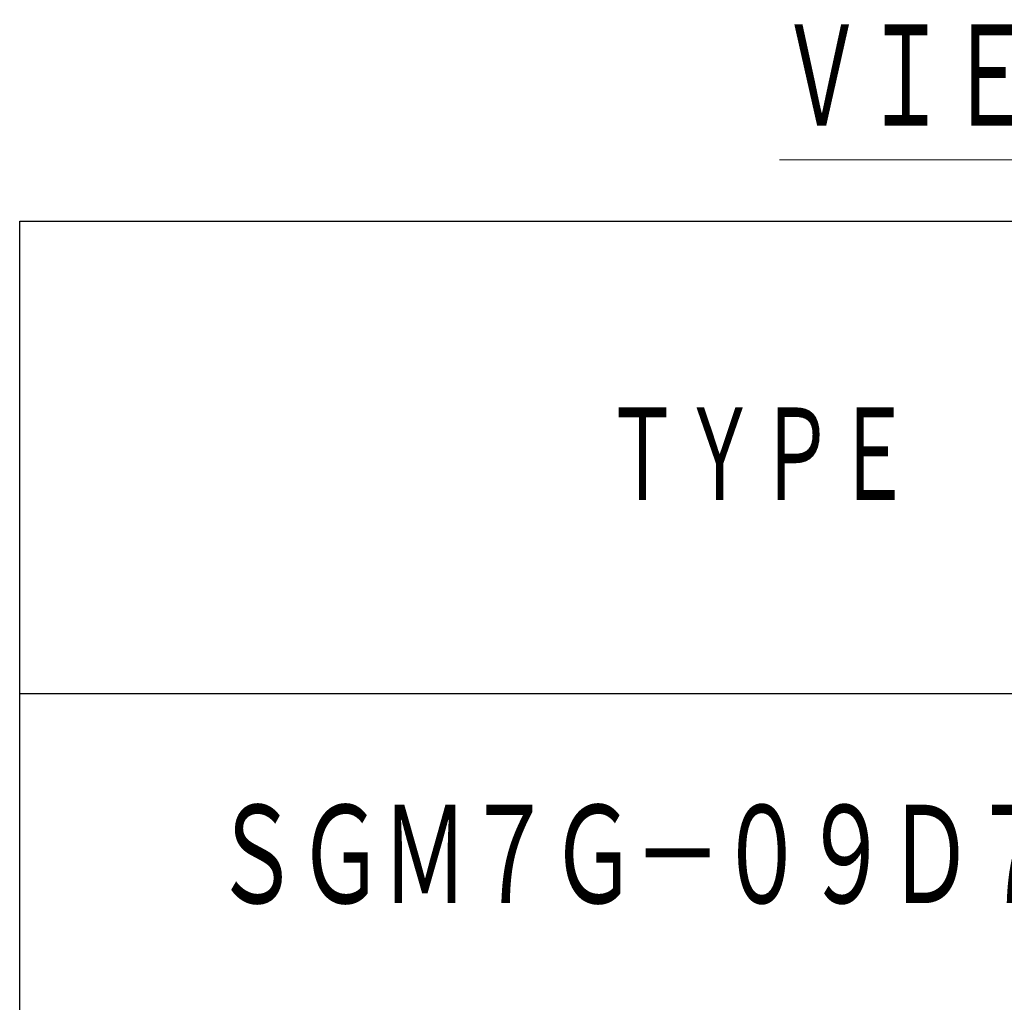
# Model space of a CAD drawing. Header units: millimetres. Extents: x 0 to 1071, y 0 to 742.
# Tile 5 of 133: x 413 to 487, y 77 to 151. Entities that reach past the tile are written whole.
import ezdxf

# ---------------------------------------------------------------- set-up
doc = ezdxf.new("R2010")
doc.units = ezdxf.units.MM
doc.header["$LTSCALE"] = 0.454724
doc.layers.add('NoLayerName_001', color=7, linetype='Continuous')
doc.styles.get("Standard").update_dxf_attribs({"font": 'txt', "bigfont": 'extfont2'})

msp = doc.modelspace()

# ---------------------------------------------------------------- linework, layer by layer
at = {"layer": 'NoLayerName_001', "color": 7, "linetype": 'Continuous', "lineweight": 25}
for p, q in [((412.500039, 135.999996), (1025, 135.999996)), ((412.500039, 75), (412.500039, 135.999996)), ((1025, 99.999998), (412.500039, 99.999998))]:
    msp.add_line(p, q, dxfattribs=at)

# ---------------------------------------------------------------- texts
at = {"layer": 'NoLayerName_001', "color": 3, "lineweight": 13, "insert": (470.376358, 142.430838), "char_height": 8.75, "attachment_point": 7}
msp.add_mtext('\\A1;\\W0.6667;\\LＶＩＥＷ\u3000Ｃ\\l', dxfattribs=at)
at = {"layer": 'NoLayerName_001', "color": 7, "lineweight": 13, "attachment_point": 5}
for s, insert, char_height in [('\\A1;\\W0.6667;ＴＹＰＥ', (468.750036, 117.999997), 8), ('\\A1;\\W0.7152;\\T0.9595;ＳＧＭ７Ｇ－０９Ｄ７ＲＫＦ', (468.897653, 87.5), 8.5)]:
    msp.add_mtext(s, dxfattribs=dict(at, insert=insert, char_height=char_height))

doc.saveas('drawing.dxf')
